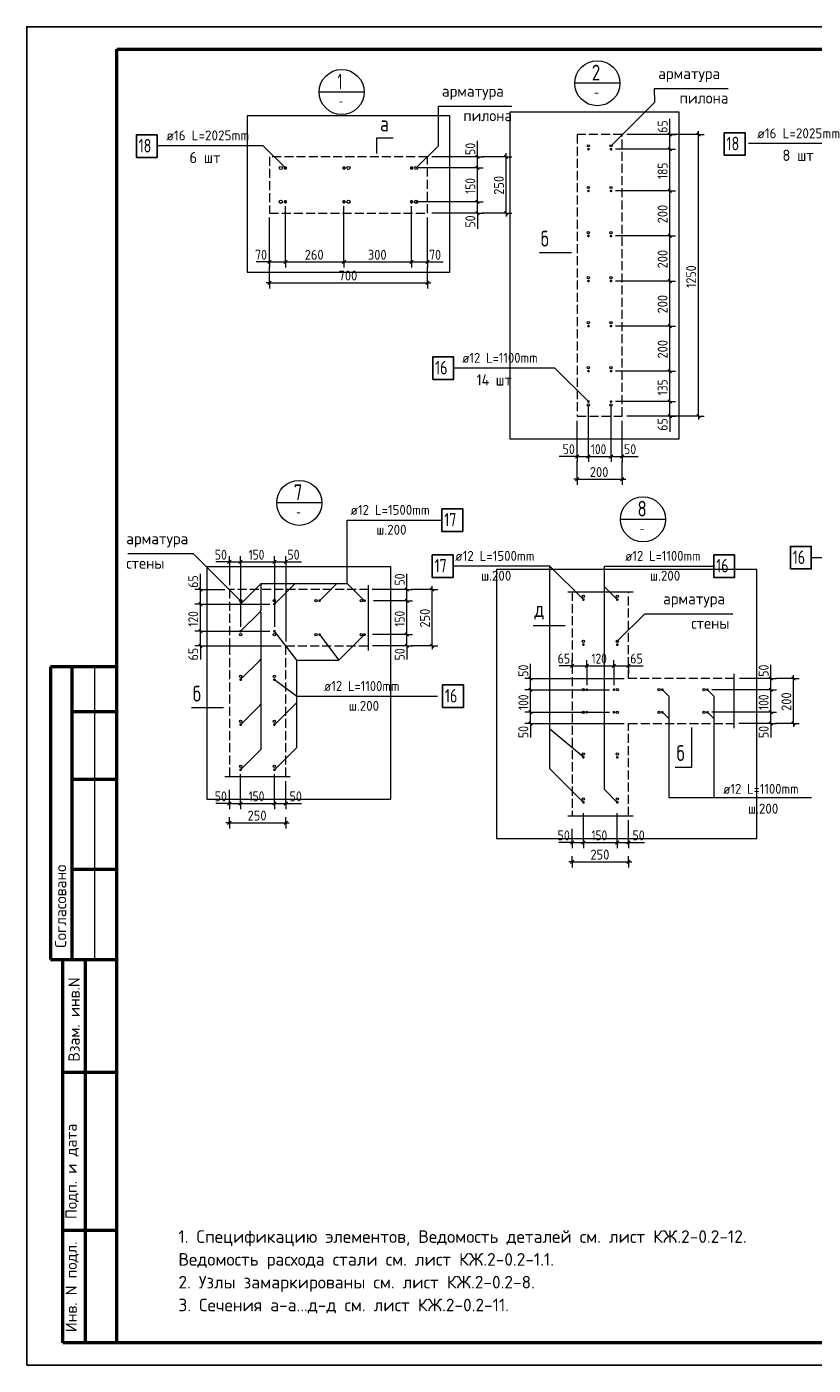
# Model space of a CAD drawing. Header units: millimetres. Extents: x 0 to 50400, y 0 to 35640.
# Tile 1 of 5: x 0 to 20931, y 0 to 35640. Entities that reach past the tile are written whole.
import ezdxf

# ---------------------------------------------------------------- set-up
doc = ezdxf.new("R2010")
doc.units = ezdxf.units.MM
doc.linetypes.add('______2', pattern=[324, 240, -84])
for name, color, linetype, lineweight in [('Standard', 7, 'Continuous', 25), ('Выпуски арматуры Г-обр.', 52, 'Continuous', 25), ('ЖБ Пилон', 7, 'Continuous', 35), ('ЖБ Стена верхний уровень', 7, 'Continuous', 35), ('Общий01', 7, 'Continuous', 13), ('Размерная выноска', 7, 'Continuous', 13), ('Размерная линия_ общее', 7, 'Continuous', 13), ('Текст_ общее', 7, 'Continuous', 25)]:
    doc.layers.add(name, color=color, linetype=linetype, lineweight=lineweight)
doc.styles.add('ISOCPEUR', font='txt')

msp = doc.modelspace()

# ---------------------------------------------------------------- hatches: boundary and pattern name
at = {"layer": 'Выпуски арматуры Г-обр.', "linetype": 'Continuous', "lineweight": 25, "transparency": 33554687}
for points in [[(14985, 32380), (14983, 32394), (14975, 32405), (14963, 32413), (14949, 32416), (14936, 32413), (14924, 32405), (14916, 32394), (14913, 32380), (14916, 32366), (14924, 32354), (14936, 32347), (14949, 32344), (14963, 32347), (14975, 32354), (14983, 32366)], [(15585, 32380), (15583, 32394), (15575, 32405), (15563, 32413), (15549, 32416), (15536, 32413), (15524, 32405), (15516, 32394), (15513, 32380), (15516, 32366), (15524, 32354), (15536, 32347), (15549, 32344), (15563, 32347), (15575, 32354), (15583, 32366)], [(6930, 31880), (6926, 31898), (6916, 31914), (6900, 31924), (6882, 31928), (6863, 31924), (6848, 31914), (6838, 31898), (6834, 31880), (6838, 31861), (6848, 31846), (6863, 31835), (6882, 31832), (6900, 31835), (6916, 31846), (6926, 31861)], [(8490, 31880), (8486, 31898), (8476, 31914), (8460, 31924), (8442, 31928), (8423, 31924), (8408, 31914), (8398, 31898), (8394, 31880), (8398, 31861), (8408, 31846), (8423, 31835), (8442, 31832), (8460, 31835), (8476, 31846), (8486, 31861)], [(10290, 31880), (10286, 31898), (10276, 31914), (10260, 31924), (10242, 31928), (10223, 31924), (10208, 31914), (10198, 31898), (10194, 31880), (10198, 31861), (10208, 31846), (10223, 31835), (10242, 31832), (10260, 31835), (10276, 31846), (10286, 31861)], [(6930, 30980), (6926, 30998), (6916, 31014), (6900, 31024), (6882, 31028), (6863, 31024), (6848, 31014), (6838, 30998), (6834, 30980), (6838, 30961), (6848, 30946), (6863, 30935), (6882, 30932), (6900, 30935), (6916, 30946), (6926, 30961)], [(8490, 30980), (8486, 30998), (8476, 31014), (8460, 31024), (8442, 31028), (8423, 31024), (8408, 31014), (8398, 30998), (8394, 30980), (8398, 30961), (8408, 30946), (8423, 30935), (8442, 30932), (8460, 30935), (8476, 30946), (8486, 30961)], [(10290, 30980), (10286, 30998), (10276, 31014), (10260, 31024), (10242, 31028), (10223, 31024), (10208, 31014), (10198, 30998), (10194, 30980), (10198, 30961), (10208, 30946), (10223, 30935), (10242, 30932), (10260, 30935), (10276, 30946), (10286, 30961)], [(14985, 31270), (14983, 31284), (14975, 31295), (14963, 31303), (14949, 31306), (14936, 31303), (14924, 31295), (14916, 31284), (14913, 31270), (14916, 31256), (14924, 31245), (14936, 31237), (14949, 31234), (14963, 31237), (14975, 31245), (14983, 31256)], [(15585, 31270), (15583, 31284), (15575, 31295), (15563, 31303), (15549, 31306), (15536, 31303), (15524, 31295), (15516, 31284), (15513, 31270), (15516, 31256), (15524, 31245), (15536, 31237), (15549, 31234), (15563, 31237), (15575, 31245), (15583, 31256)], [(14985, 30070), (14983, 30084), (14975, 30095), (14963, 30103), (14949, 30106), (14936, 30103), (14924, 30095), (14916, 30084), (14913, 30070), (14916, 30056), (14924, 30045), (14936, 30037), (14949, 30034), (14963, 30037), (14975, 30045), (14983, 30056)], [(15585, 30070), (15583, 30084), (15575, 30095), (15563, 30103), (15549, 30106), (15536, 30103), (15524, 30095), (15516, 30084), (15513, 30070), (15516, 30056), (15524, 30045), (15536, 30037), (15549, 30034), (15563, 30037), (15575, 30045), (15583, 30056)], [(14985, 28870), (14983, 28884), (14975, 28895), (14963, 28903), (14949, 28906), (14936, 28903), (14924, 28895), (14916, 28884), (14913, 28870), (14916, 28856), (14924, 28845), (14936, 28837), (14949, 28834), (14963, 28837), (14975, 28845), (14983, 28856)], [(15585, 28870), (15583, 28884), (15575, 28895), (15563, 28903), (15549, 28906), (15536, 28903), (15524, 28895), (15516, 28884), (15513, 28870), (15516, 28856), (15524, 28845), (15536, 28837), (15549, 28834), (15563, 28837), (15575, 28845), (15583, 28856)], [(14985, 27670), (14983, 27684), (14975, 27695), (14963, 27703), (14949, 27706), (14936, 27703), (14924, 27695), (14916, 27684), (14913, 27670), (14916, 27656), (14924, 27645), (14936, 27637), (14949, 27634), (14963, 27637), (14975, 27645), (14983, 27656)], [(15585, 27670), (15583, 27684), (15575, 27695), (15563, 27703), (15549, 27706), (15536, 27703), (15524, 27695), (15516, 27684), (15513, 27670), (15516, 27656), (15524, 27645), (15536, 27637), (15549, 27634), (15563, 27637), (15575, 27645), (15583, 27656)], [(14985, 26470), (14983, 26484), (14975, 26495), (14963, 26503), (14949, 26506), (14936, 26503), (14924, 26495), (14916, 26484), (14913, 26470), (14916, 26456), (14924, 26445), (14936, 26437), (14949, 26434), (14963, 26437), (14975, 26445), (14983, 26456)], [(15585, 26470), (15583, 26484), (15575, 26495), (15563, 26503), (15549, 26506), (15536, 26503), (15524, 26495), (15516, 26484), (15513, 26470), (15516, 26456), (15524, 26445), (15536, 26437), (15549, 26434), (15563, 26437), (15575, 26445), (15583, 26456)], [(14985, 25660), (14983, 25674), (14975, 25685), (14963, 25693), (14949, 25696), (14936, 25693), (14924, 25685), (14916, 25674), (14913, 25660), (14916, 25646), (14924, 25634), (14936, 25627), (14949, 25624), (14963, 25627), (14975, 25634), (14983, 25646)], [(15585, 25660), (15583, 25674), (15575, 25685), (15563, 25693), (15549, 25696), (15536, 25693), (15524, 25685), (15516, 25674), (15513, 25660), (15516, 25646), (15524, 25634), (15536, 25627), (15549, 25624), (15563, 25627), (15575, 25634), (15583, 25646)], [(7827, 20355), (7824, 20369), (7816, 20381), (7804, 20389), (7791, 20391), (7777, 20389), (7765, 20381), (7757, 20369), (7755, 20355), (7757, 20342), (7765, 20330), (7777, 20322), (7791, 20319), (7804, 20322), (7816, 20330), (7824, 20342)], [(9027, 20355), (9024, 20369), (9016, 20381), (9004, 20389), (8991, 20391), (8977, 20389), (8965, 20381), (8957, 20369), (8955, 20355), (8957, 20342), (8965, 20330), (8977, 20322), (8991, 20319), (9004, 20322), (9016, 20330), (9024, 20342)], [(14852, 20387), (14849, 20401), (14841, 20412), (14830, 20420), (14816, 20423), (14802, 20420), (14790, 20412), (14783, 20401), (14780, 20387), (14783, 20373), (14790, 20362), (14802, 20354), (14816, 20351), (14830, 20354), (14841, 20362), (14849, 20373)], [(15752, 20387), (15749, 20401), (15741, 20412), (15730, 20420), (15716, 20423), (15702, 20420), (15690, 20412), (15683, 20401), (15680, 20387), (15683, 20373), (15690, 20362), (15702, 20354), (15716, 20351), (15730, 20354), (15741, 20362), (15749, 20373)], [(5727, 20265), (5724, 20279), (5716, 20291), (5704, 20299), (5691, 20301), (5677, 20299), (5665, 20291), (5657, 20279), (5655, 20265), (5657, 20252), (5665, 20240), (5677, 20232), (5691, 20229), (5704, 20232), (5716, 20240), (5724, 20252)], [(6627, 20265), (6624, 20279), (6616, 20291), (6604, 20299), (6591, 20301), (6577, 20299), (6565, 20291), (6557, 20279), (6555, 20265), (6557, 20252), (6565, 20240), (6577, 20232), (6591, 20229), (6604, 20232), (6616, 20240), (6624, 20252)], [(5727, 19545), (5724, 19559), (5716, 19571), (5704, 19579), (5691, 19581), (5677, 19579), (5665, 19571), (5657, 19559), (5655, 19545), (5657, 19532), (5665, 19520), (5677, 19512), (5691, 19509), (5704, 19512), (5716, 19520), (5724, 19532)], [(6627, 19545), (6624, 19559), (6616, 19571), (6604, 19579), (6591, 19581), (6577, 19579), (6565, 19571), (6557, 19559), (6555, 19545), (6557, 19532), (6565, 19520), (6577, 19512), (6591, 19509), (6604, 19512), (6616, 19520), (6624, 19532)], [(7827, 19455), (7824, 19469), (7816, 19481), (7804, 19489), (7791, 19491), (7777, 19489), (7765, 19481), (7757, 19469), (7755, 19455), (7757, 19442), (7765, 19430), (7777, 19422), (7791, 19419), (7804, 19422), (7816, 19430), (7824, 19442)], [(9027, 19455), (9024, 19469), (9016, 19481), (9004, 19489), (8991, 19491), (8977, 19489), (8965, 19481), (8957, 19469), (8955, 19455), (8957, 19442), (8965, 19430), (8977, 19422), (8991, 19419), (9004, 19422), (9016, 19430), (9024, 19442)], [(14852, 19187), (14849, 19201), (14841, 19212), (14830, 19220), (14816, 19223), (14802, 19220), (14790, 19212), (14783, 19201), (14780, 19187), (14783, 19173), (14790, 19162), (14802, 19154), (14816, 19151), (14830, 19154), (14841, 19162), (14849, 19173)], [(15752, 19187), (15749, 19201), (15741, 19212), (15730, 19220), (15716, 19223), (15702, 19220), (15690, 19212), (15683, 19201), (15680, 19187), (15683, 19173), (15690, 19162), (15702, 19154), (15716, 19151), (15730, 19154), (15741, 19162), (15749, 19173)], [(5727, 18255), (5724, 18269), (5716, 18281), (5704, 18289), (5691, 18291), (5677, 18289), (5665, 18281), (5657, 18269), (5655, 18255), (5657, 18242), (5665, 18230), (5677, 18222), (5691, 18219), (5704, 18222), (5716, 18230), (5724, 18242)], [(6627, 18255), (6624, 18269), (6616, 18281), (6604, 18289), (6591, 18291), (6577, 18289), (6565, 18281), (6557, 18269), (6555, 18255), (6557, 18242), (6565, 18230), (6577, 18222), (6591, 18219), (6604, 18222), (6616, 18230), (6624, 18242)], [(14942, 17987), (14939, 18001), (14931, 18012), (14920, 18020), (14906, 18023), (14892, 18020), (14880, 18012), (14873, 18001), (14870, 17987), (14873, 17973), (14880, 17962), (14892, 17954), (14906, 17951), (14920, 17954), (14931, 17962), (14939, 17973)], [(15662, 17987), (15659, 18001), (15651, 18012), (15640, 18020), (15626, 18023), (15612, 18020), (15600, 18012), (15593, 18001), (15590, 17987), (15593, 17973), (15600, 17962), (15612, 17954), (15626, 17951), (15640, 17954), (15651, 17962), (15659, 17973)], [(16952, 17987), (16949, 18001), (16941, 18012), (16930, 18020), (16916, 18023), (16902, 18020), (16890, 18012), (16883, 18001), (16880, 17987), (16883, 17973), (16890, 17962), (16902, 17954), (16916, 17951), (16930, 17954), (16941, 17962), (16949, 17973)], [(18152, 17987), (18149, 18001), (18141, 18012), (18130, 18020), (18116, 18023), (18102, 18020), (18090, 18012), (18083, 18001), (18080, 17987), (18083, 17973), (18090, 17962), (18102, 17954), (18116, 17951), (18130, 17954), (18141, 17962), (18149, 17973)], [(14942, 17387), (14939, 17401), (14931, 17412), (14920, 17420), (14906, 17423), (14892, 17420), (14880, 17412), (14873, 17401), (14870, 17387), (14873, 17373), (14880, 17362), (14892, 17354), (14906, 17351), (14920, 17354), (14931, 17362), (14939, 17373)], [(15662, 17387), (15659, 17401), (15651, 17412), (15640, 17420), (15626, 17423), (15612, 17420), (15600, 17412), (15593, 17401), (15590, 17387), (15593, 17373), (15600, 17362), (15612, 17354), (15626, 17351), (15640, 17354), (15651, 17362), (15659, 17373)], [(16952, 17387), (16949, 17401), (16941, 17412), (16930, 17420), (16916, 17423), (16902, 17420), (16890, 17412), (16883, 17401), (16880, 17387), (16883, 17373), (16890, 17362), (16902, 17354), (16916, 17351), (16930, 17354), (16941, 17362), (16949, 17373)], [(18152, 17387), (18149, 17401), (18141, 17412), (18130, 17420), (18116, 17423), (18102, 17420), (18090, 17412), (18083, 17401), (18080, 17387), (18083, 17373), (18090, 17362), (18102, 17354), (18116, 17351), (18130, 17354), (18141, 17362), (18149, 17373)], [(5727, 17055), (5724, 17069), (5716, 17081), (5704, 17089), (5691, 17091), (5677, 17089), (5665, 17081), (5657, 17069), (5655, 17055), (5657, 17042), (5665, 17030), (5677, 17022), (5691, 17019), (5704, 17022), (5716, 17030), (5724, 17042)], [(6627, 17055), (6624, 17069), (6616, 17081), (6604, 17089), (6591, 17091), (6577, 17089), (6565, 17081), (6557, 17069), (6555, 17055), (6557, 17042), (6565, 17030), (6577, 17022), (6591, 17019), (6604, 17022), (6616, 17030), (6624, 17042)], [(14852, 16187), (14849, 16201), (14841, 16212), (14830, 16220), (14816, 16223), (14802, 16220), (14790, 16212), (14783, 16201), (14780, 16187), (14783, 16173), (14790, 16162), (14802, 16154), (14816, 16151), (14830, 16154), (14841, 16162), (14849, 16173)], [(15752, 16187), (15749, 16201), (15741, 16212), (15730, 16220), (15716, 16223), (15702, 16220), (15690, 16212), (15683, 16201), (15680, 16187), (15683, 16173), (15690, 16162), (15702, 16154), (15716, 16151), (15730, 16154), (15741, 16162), (15749, 16173)], [(5727, 15855), (5724, 15869), (5716, 15881), (5704, 15889), (5691, 15891), (5677, 15889), (5665, 15881), (5657, 15869), (5655, 15855), (5657, 15842), (5665, 15830), (5677, 15822), (5691, 15819), (5704, 15822), (5716, 15830), (5724, 15842)], [(6627, 15855), (6624, 15869), (6616, 15881), (6604, 15889), (6591, 15891), (6577, 15889), (6565, 15881), (6557, 15869), (6555, 15855), (6557, 15842), (6565, 15830), (6577, 15822), (6591, 15819), (6604, 15822), (6616, 15830), (6624, 15842)], [(14852, 14987), (14849, 15001), (14841, 15012), (14830, 15020), (14816, 15023), (14802, 15020), (14790, 15012), (14783, 15001), (14780, 14987), (14783, 14973), (14790, 14962), (14802, 14954), (14816, 14951), (14830, 14954), (14841, 14962), (14849, 14973)], [(15752, 14987), (15749, 15001), (15741, 15012), (15730, 15020), (15716, 15023), (15702, 15020), (15690, 15012), (15683, 15001), (15680, 14987), (15683, 14973), (15690, 14962), (15702, 14954), (15716, 14951), (15730, 14954), (15741, 14962), (15749, 14973)]]:
    msp.add_hatch(color=7, dxfattribs=at).paths.add_polyline_path(points)

# ---------------------------------------------------------------- linework, layer by layer
at = {"layer": 'Standard', "color": 7, "linetype": 'Continuous', "lineweight": 25, "transparency": 33554687}
msp.add_line((2400, 35040), (2400, 1270), dxfattribs=at)
at = {"layer": 'Standard', "color": 7, "linetype": 'Continuous', "lineweight": 13, "transparency": 33554687}
for p, q in [((9315, 32682), (9753, 32682)), ((9315, 32269), (9315, 32682)), ((14080, 29617), (13642, 29617)), ((14493, 29617), (14080, 29617)), ((6591, 20265), (7142, 20817)), ((7791, 20355), (8252, 20817)), ((15716, 20387), (15377, 20726)), ((13912, 19685), (13474, 19685)), ((14325, 19685), (13912, 19685)), ((7791, 19455), (8309, 18774)), ((1800, 18600), (1800, 10800)), ((6591, 18255), (7185, 17814)), ((16916, 17987), (17086, 17817)), ((18116, 17987), (18286, 17817)), ((4821, 17501), (4383, 17501)), ((5234, 17501), (4821, 17501)), ((6591, 17055), (7185, 17649)), ((7185, 17814), (10933, 17814)), ((17086, 17817), (17086, 15119)), ((18286, 17817), (18286, 15119)), ((16916, 17387), (17086, 17217)), ((18116, 17387), (18286, 17217)), ((14816, 16187), (13925, 16939)), ((17695, 16979), (17695, 15918)), ((17695, 15918), (17257, 15918)), ((17086, 15119), (20883, 15119))]:
    msp.add_line(p, q, dxfattribs=at)
at = {"layer": 'Standard', "color": 7, "linetype": 'Continuous', "lineweight": 50, "transparency": 33554687}
for p, q in [((7, 18600), (0, 18600)), ((2400, 18600), (632, 18600)), ((632, 18600), (632, 10800)), ((632, 18600), (632, 10800)), ((1200, 18600), (1200, 10800)), ((2400, 17400), (1200, 17400)), ((2400, 15600), (1200, 15600)), ((2400, 13200), (1200, 13200)), ((0, 10800), (7, 10800)), ((632, 10800), (2400, 10800)), ((960, 600), (960, 10800)), ((960, 600), (960, 10800)), ((1560, 600), (1560, 10800)), ((960, 7800), (2400, 7800)), ((960, 3600), (2400, 3600)), ((2400, 600), (960, 600))]:
    msp.add_line(p, q, dxfattribs=at)
at = {"layer": 'Standard', "color": 7, "linetype": 'Continuous', "lineweight": 25, "transparency": 33554687}
msp.add_lwpolyline([(0, 0), (50400, 0), (50400, 35640), (0, 35640), (0, 0)], close=True, dxfattribs=at)
at = {"layer": 'Standard', "color": 7, "linetype": 'Continuous', "lineweight": 50, "transparency": 33554687}
msp.add_lwpolyline([(2400, 35040), (49800, 35040), (49800, 600), (2400, 600), (2400, 35040)], close=True, dxfattribs=at)
at = {"layer": 'Standard', "color": 7, "linetype": 'Continuous', "lineweight": 13, "transparency": 33554687}
for points in [[(15549, 32470), (16711, 33632), (16710, 33994), (18663, 33994)], [(10362, 31880), (10956, 32474), (10954, 33525), (12906, 33525)], [(22710, 31852), (22031, 32530), (19211, 32530)], [(14949, 25660), (14058, 26551), (11358, 26551)], [(8529, 20817), (8529, 22503), (11032, 22503)], [(5691, 20355), (4438, 21608), (2685, 21608)], [(25121, 20017), (24581, 20017), (23097, 21502), (20877, 21502)], [(14816, 20387), (13925, 21278), (11363, 21278)], [(14816, 14987), (13925, 15878), (13925, 21278)], [(15716, 14987), (15377, 15326), (15377, 21278), (18287, 21278)], [(5691, 20265), (6242, 20817), (8529, 20817), (8991, 20355)], [(5691, 19545), (6200, 20054), (6242, 20097), (6242, 20817)], [(5691, 15855), (6200, 16365), (6242, 16407), (6242, 20054)], [(15716, 19277), (16448, 20009), (18793, 20009)], [(5691, 18255), (6200, 18765), (6242, 18807), (6242, 19527)], [(7185, 17814), (7185, 18774), (6591, 19545)], [(7185, 18774), (8309, 18774), (8991, 19455)], [(5691, 17055), (6200, 17565), (6242, 17607), (6242, 18327)], [(6591, 15855), (7185, 16449), (7185, 17814)]]:
    msp.add_lwpolyline(points, dxfattribs=at)
at = {"layer": 'Standard', "color": 254, "linetype": 'Continuous', "lineweight": 13, "true_color": 0xc4c4ff, "transparency": 33554687}
for points in [[(5862, 29103), (11262, 29103), (11262, 33269), (5862, 33269), (5862, 29103)], [(12855, 24670), (17359, 24670), (17359, 33370), (12855, 33370), (12855, 24670)], [(4791, 15073), (9693, 15073), (9693, 21255), (4791, 21255), (4791, 15073)], [(12500, 14028), (19430, 14028), (19430, 21190), (12500, 21190), (12500, 14028)]]:
    msp.add_lwpolyline(points, dxfattribs=at)
at = {"layer": 'Выпуски арматуры Г-обр.', "color": 7, "linetype": 'Continuous', "lineweight": 25, "transparency": 33554687}
for points in [[(18563, 32219), (19115, 32219), (19115, 32819), (18563, 32819), (18563, 32219)], [(2916, 32162), (3468, 32162), (3468, 32762), (2916, 32762), (2916, 32162)], [(10806, 26251), (11358, 26251), (11358, 26851), (10806, 26851), (10806, 26251)], [(11050, 22203), (11602, 22203), (11602, 22803), (11050, 22803), (11050, 22203)], [(20325, 21202), (20877, 21202), (20877, 21802), (20325, 21802), (20325, 21202)], [(10793, 20978), (11345, 20978), (11345, 21578), (10793, 21578), (10793, 20978)], [(18287, 20978), (18839, 20978), (18839, 21578), (18287, 21578), (18287, 20978)], [(11068, 17514), (11620, 17514), (11620, 18114), (11068, 18114), (11068, 17514)]]:
    msp.add_lwpolyline(points, dxfattribs=at)
at = {"layer": 'ЖБ Пилон', "color": 253, "linetype": '______2', "lineweight": 18, "true_color": 0xa0a0a0, "transparency": 33554687}
for p, q in [((6462, 32180), (6462, 30680)), ((10662, 32180), (6462, 32180)), ((10662, 30680), (10662, 32180)), ((6462, 30680), (10662, 30680))]:
    msp.add_line(p, q, dxfattribs=at)
at = {"layer": 'ЖБ Стена верхний уровень', "color": 253, "linetype": '______2', "lineweight": 18, "true_color": 0xa0a0a0, "transparency": 33554687}
for p, q in [((14649, 32770), (14649, 25270)), ((15849, 32770), (14649, 32770)), ((15849, 25270), (15849, 32770)), ((14649, 25270), (15849, 25270)), ((5391, 20655), (5391, 19155)), ((9093, 20655), (5391, 20655)), ((14516, 20590), (14516, 14628)), ((16016, 18287), (16016, 20590)), ((5391, 19155), (5391, 15673)), ((6891, 15673), (6891, 19155)), ((6891, 19155), (9093, 19155)), ((18830, 18287), (16016, 18287)), ((16016, 17087), (18830, 17087)), ((16016, 14628), (16016, 17087))]:
    msp.add_line(p, q, dxfattribs=at)
at = {"layer": 'Размерная выноска', "color": 7, "linetype": 'Continuous', "lineweight": 13, "transparency": 33554687}
for p, q in [((9093, 19035), (9093, 20775)), ((14396, 20590), (16136, 20590)), ((18830, 16967), (18830, 18407)), ((5271, 15673), (7011, 15673)), ((14396, 14628), (16136, 14628))]:
    msp.add_line(p, q, dxfattribs=at)
at = {"layer": 'Размерная линия_ общее', "color": 7, "linetype": 'Continuous', "lineweight": 13, "transparency": 33554687}
for p, q in [((17114, 32770), (17114, 33190)), ((17114, 32770), (17114, 32860)), ((17874, 32770), (17874, 32860)), ((11997, 32180), (11997, 32600)), ((17874, 32770), (15969, 32770)), ((17114, 32770), (16964, 32770)), ((17114, 32770), (17264, 32770)), ((17114, 32380), (17114, 32770)), ((17874, 32770), (17724, 32770)), ((17874, 32770), (18024, 32770)), ((11997, 32180), (11847, 32180)), ((11997, 32180), (11997, 32270)), ((11997, 32180), (12147, 32180)), ((11997, 31880), (11997, 32180)), ((12757, 32180), (12117, 32180)), ((12757, 32180), (12607, 32180)), ((12757, 32180), (12757, 32270)), ((12757, 32180), (12907, 32180)), ((17114, 32380), (16964, 32380)), ((17114, 32380), (17264, 32380)), ((17114, 31270), (17114, 32380)), ((11997, 31880), (11847, 31880)), ((11997, 31880), (12147, 31880)), ((11997, 30980), (11997, 31880)), ((17114, 31270), (16964, 31270)), ((17114, 31270), (17264, 31270)), ((17114, 30070), (17114, 31270)), ((11997, 30980), (11847, 30980)), ((11997, 30680), (11847, 30680)), ((11997, 30980), (12147, 30980)), ((11997, 30680), (11997, 30980)), ((11997, 30680), (11997, 30260)), ((11997, 30680), (12147, 30680)), ((11997, 30680), (11997, 30590)), ((12757, 30680), (12117, 30680)), ((12757, 30680), (12607, 30680)), ((12757, 30680), (12907, 30680)), ((12757, 30680), (12757, 30590)), ((17114, 30070), (16964, 30070)), ((17114, 30070), (17264, 30070)), ((17114, 28870), (17114, 30070)), ((6462, 29377), (6102, 29377)), ((6462, 29377), (6372, 29377)), ((6462, 29377), (6462, 29527)), ((6462, 29377), (6462, 29227)), ((6462, 29377), (6882, 29377)), ((6462, 28823), (6462, 29257)), ((6882, 29377), (6882, 29527)), ((6882, 29377), (6882, 29227)), ((6882, 29377), (8442, 29377)), ((8442, 29377), (8442, 29527)), ((8442, 29377), (8442, 29227)), ((8442, 29377), (10242, 29377)), ((10242, 29377), (10242, 29527)), ((10242, 29377), (10242, 29227)), ((10242, 29377), (10662, 29377)), ((10662, 29377), (10662, 29527)), ((10662, 29377), (11082, 29377)), ((10662, 29377), (10662, 29227)), ((10662, 29377), (10752, 29377)), ((6462, 28823), (6462, 28973)), ((10662, 28823), (10662, 28973)), ((17114, 28870), (16964, 28870)), ((17114, 28870), (17264, 28870)), ((17114, 27670), (17114, 28870)), ((6462, 28823), (6372, 28823)), ((6462, 28823), (6462, 28673)), ((6462, 28823), (10662, 28823)), ((10662, 28823), (10662, 28673)), ((10662, 28823), (10752, 28823)), ((17114, 27670), (16964, 27670)), ((17114, 27670), (17264, 27670)), ((17114, 26470), (17114, 27670)), ((17114, 26470), (16964, 26470)), ((17114, 26470), (17264, 26470)), ((17114, 25660), (17114, 26470)), ((17114, 25660), (16964, 25660)), ((17114, 25660), (17264, 25660)), ((17114, 25270), (17114, 25660)), ((17874, 25270), (15969, 25270)), ((17114, 25270), (16964, 25270)), ((17114, 25270), (17114, 24850)), ((17114, 25270), (17264, 25270)), ((17114, 25270), (17114, 25180)), ((17874, 25270), (17724, 25270)), ((17874, 25270), (18024, 25270)), ((17874, 25270), (17874, 25180)), ((14649, 24201), (14649, 24351)), ((14949, 24201), (14949, 24351)), ((15549, 24201), (15549, 24351)), ((15849, 24201), (15849, 24351)), ((14649, 24201), (14169, 24201)), ((14649, 24201), (14559, 24201)), ((14649, 24201), (14649, 24051)), ((14649, 24201), (14949, 24201)), ((14649, 23591), (14649, 24081)), ((14949, 24201), (14949, 24051)), ((14949, 24201), (15549, 24201)), ((15549, 24201), (15549, 24051)), ((15549, 24201), (15849, 24201)), ((15849, 24201), (16269, 24201)), ((15849, 24201), (15849, 24051)), ((15849, 24201), (15939, 24201)), ((14649, 23591), (14559, 23591)), ((14649, 23591), (14649, 23741)), ((14649, 23591), (14649, 23441)), ((14649, 23591), (15849, 23591)), ((15849, 23591), (15849, 23741)), ((15849, 23591), (15849, 23441)), ((15849, 23591), (15939, 23591)), ((5391, 21390), (5031, 21390)), ((5391, 21390), (5301, 21390)), ((5391, 21390), (5391, 21540)), ((5391, 21390), (5391, 21240)), ((5391, 21390), (5391, 20775)), ((5391, 21390), (5691, 21390)), ((5691, 21390), (5691, 21540)), ((5691, 21390), (5691, 21240)), ((5691, 21390), (5691, 19665)), ((5691, 21390), (6591, 21390)), ((6591, 21390), (6591, 21540)), ((6591, 21390), (6591, 21240)), ((6591, 21390), (6591, 19665)), ((6591, 21390), (6891, 21390)), ((6891, 21390), (6891, 21540)), ((6891, 21390), (7311, 21390)), ((6891, 21390), (6891, 21240)), ((6891, 21390), (6891, 19275)), ((6891, 21390), (6981, 21390)), ((4621, 20655), (4621, 21075)), ((10118, 20655), (10118, 21075)), ((4621, 20655), (4621, 20745)), ((10118, 20655), (10118, 20745)), ((10118, 20355), (10118, 20715)), ((10788, 20655), (10788, 20745)), ((4621, 20655), (4471, 20655)), ((4621, 20655), (4771, 20655)), ((4621, 20655), (5271, 20655)), ((4621, 20265), (4621, 20655)), ((10118, 20655), (9968, 20655)), ((10118, 20355), (9968, 20355)), ((10118, 20655), (10268, 20655)), ((10118, 20355), (10118, 20655)), ((10118, 20355), (10268, 20355)), ((10118, 19455), (10118, 20355)), ((10788, 20655), (10238, 20655)), ((10788, 20655), (10638, 20655)), ((10788, 20655), (10938, 20655)), ((4621, 20265), (4471, 20265)), ((4621, 20265), (4771, 20265)), ((4621, 20265), (6471, 20265)), ((4621, 19545), (4621, 20265)), ((4621, 19545), (4471, 19545)), ((4621, 19545), (4771, 19545)), ((4621, 19545), (6471, 19545)), ((4621, 19155), (4621, 19545)), ((10118, 19455), (9968, 19455)), ((10118, 19455), (10268, 19455)), ((10118, 19155), (10118, 19455)), ((4621, 19155), (4471, 19155)), ((4621, 19155), (4621, 18795)), ((4621, 19155), (4771, 19155)), ((4621, 19155), (4621, 19065)), ((10118, 19155), (9968, 19155)), ((10118, 19155), (10118, 18795)), ((10118, 19155), (10268, 19155)), ((10118, 19155), (10118, 19065)), ((10788, 19155), (10238, 19155)), ((10788, 19155), (10638, 19155)), ((10788, 19155), (10938, 19155)), ((10788, 19155), (10788, 19065)), ((13408, 18287), (13408, 18677)), ((14516, 18625), (14168, 18625)), ((14516, 18625), (14426, 18625)), ((14516, 18625), (14516, 18775)), ((14516, 18625), (14516, 18475)), ((14516, 18625), (14516, 18424)), ((14516, 18625), (14906, 18625)), ((14906, 18625), (14906, 18775)), ((14906, 18625), (14906, 18475)), ((14906, 18625), (14906, 18107)), ((14906, 18625), (15626, 18625)), ((15626, 18625), (15626, 18775)), ((15626, 18625), (15626, 18475)), ((15626, 18625), (15626, 18107)), ((15626, 18625), (16016, 18625)), ((16016, 18625), (16016, 18775)), ((16016, 18625), (16406, 18625)), ((16016, 18625), (16016, 18475)), ((16016, 18625), (16016, 18407)), ((16016, 18625), (16106, 18625)), ((19803, 18287), (19803, 18647)), ((13408, 18287), (13258, 18287)), ((13408, 18287), (13408, 18377)), ((13408, 18287), (13558, 18287)), ((13408, 18287), (15896, 18287)), ((13408, 17987), (13408, 18287)), ((19803, 18287), (19653, 18287)), ((19803, 18287), (19803, 18377)), ((19803, 18287), (19953, 18287)), ((19803, 17987), (19803, 18287)), ((20408, 18287), (19923, 18287)), ((20408, 18287), (20258, 18287)), ((20408, 18287), (20408, 18377)), ((20408, 18287), (20558, 18287)), ((13408, 17987), (13258, 17987)), ((13408, 17987), (13558, 17987)), ((13408, 17987), (15506, 17987)), ((13408, 17387), (13408, 17987)), ((19803, 17987), (19653, 17987)), ((19803, 17987), (19953, 17987)), ((19803, 17387), (19803, 17987)), ((13408, 17387), (13258, 17387)), ((13408, 17387), (13558, 17387)), ((13408, 17087), (13408, 17387)), ((19803, 17387), (19653, 17387)), ((19803, 17387), (19953, 17387)), ((19803, 17087), (19803, 17387)), ((13408, 17087), (13258, 17087)), ((13408, 17087), (13408, 16715)), ((13408, 17087), (13558, 17087)), ((13408, 17087), (13408, 16997)), ((19803, 17087), (19653, 17087)), ((19803, 17087), (19803, 16715)), ((19803, 17087), (19953, 17087)), ((19803, 17087), (19803, 16997)), ((20408, 17087), (19923, 17087)), ((20408, 17087), (20258, 17087)), ((20408, 17087), (20558, 17087)), ((20408, 17087), (20408, 16997)), ((5391, 14956), (5391, 15106)), ((5691, 14956), (5691, 15106)), ((6591, 14956), (6591, 15106)), ((6891, 14956), (6891, 15106)), ((5391, 14956), (5031, 14956)), ((5391, 14956), (5301, 14956)), ((5391, 14956), (5391, 14806)), ((5391, 14956), (5691, 14956)), ((5691, 14956), (5691, 14806)), ((5691, 14956), (6591, 14956)), ((6591, 14956), (6591, 14806)), ((6591, 14956), (6891, 14956)), ((6891, 14956), (7311, 14956)), ((6891, 14956), (6891, 14806)), ((6891, 14956), (6981, 14956)), ((5391, 14444), (5301, 14444)), ((5391, 14444), (5391, 14594)), ((5391, 14444), (5391, 14476)), ((5391, 14444), (5391, 14294)), ((5391, 14444), (6891, 14444)), ((6891, 14444), (6891, 14594)), ((6891, 14444), (6891, 14476)), ((6891, 14444), (6891, 14294)), ((6891, 14444), (6981, 14444)), ((14516, 13917), (14156, 13917)), ((14516, 13917), (14426, 13917)), ((14516, 13917), (14516, 14067)), ((14516, 13917), (14516, 13767)), ((14516, 13917), (14816, 13917)), ((14816, 13917), (14816, 14067)), ((14816, 13917), (14816, 13767)), ((14816, 13917), (15716, 13917)), ((15716, 13917), (15716, 14067)), ((15716, 13917), (15716, 13767)), ((15716, 13917), (16016, 13917)), ((16016, 13917), (16016, 14067)), ((16016, 13917), (16436, 13917)), ((16016, 13917), (16016, 13767)), ((16016, 13917), (16106, 13917)), ((14516, 13405), (14516, 13555)), ((16016, 13405), (16016, 13555)), ((14516, 13405), (14426, 13405)), ((14516, 13405), (14516, 13437)), ((14516, 13405), (14516, 13255)), ((14516, 13405), (16016, 13405)), ((16016, 13405), (16016, 13437)), ((16016, 13405), (16016, 13255)), ((16016, 13405), (16106, 13405))]:
    msp.add_line(p, q, dxfattribs=at)
at = {"layer": 'Размерная линия_ общее', "color": 7, "linetype": 'Continuous', "lineweight": 25, "transparency": 33554687}
for p, q in [((17159, 32725), (17069, 32815)), ((17919, 32725), (17829, 32815)), ((12042, 32135), (11952, 32225)), ((12802, 32135), (12712, 32225)), ((17159, 32335), (17069, 32425)), ((12042, 31835), (11952, 31925)), ((12042, 30935), (11952, 31025)), ((17159, 31225), (17069, 31315)), ((12042, 30635), (11952, 30725)), ((12802, 30635), (12712, 30725)), ((17159, 30025), (17069, 30115)), ((6417, 29332), (6507, 29422)), ((6837, 29332), (6927, 29422)), ((8397, 29332), (8487, 29422)), ((10197, 29332), (10287, 29422)), ((10617, 29332), (10707, 29422)), ((17159, 28825), (17069, 28915)), ((6417, 28778), (6507, 28868)), ((10617, 28778), (10707, 28868)), ((17159, 27625), (17069, 27715)), ((17159, 26425), (17069, 26515)), ((17159, 25615), (17069, 25705)), ((17159, 25225), (17069, 25315)), ((17919, 25225), (17829, 25315)), ((14604, 24156), (14694, 24246)), ((14904, 24156), (14994, 24246)), ((15504, 24156), (15594, 24246)), ((15804, 24156), (15894, 24246)), ((14604, 23546), (14694, 23636)), ((15804, 23546), (15894, 23636)), ((5346, 21345), (5436, 21435)), ((5646, 21345), (5736, 21435)), ((6546, 21345), (6636, 21435)), ((6846, 21345), (6936, 21435)), ((4666, 20610), (4576, 20700)), ((10163, 20610), (10073, 20700)), ((10833, 20610), (10743, 20700)), ((10163, 20310), (10073, 20400)), ((4666, 20220), (4576, 20310)), ((4666, 19500), (4576, 19590)), ((10163, 19410), (10073, 19500)), ((4666, 19110), (4576, 19200)), ((10163, 19110), (10073, 19200)), ((10833, 19110), (10743, 19200)), ((14471, 18580), (14561, 18670)), ((14861, 18580), (14951, 18670)), ((15581, 18580), (15671, 18670)), ((15971, 18580), (16061, 18670)), ((13453, 18242), (13363, 18332)), ((19848, 18242), (19758, 18332)), ((20453, 18242), (20363, 18332)), ((13453, 17942), (13363, 18032)), ((19848, 17942), (19758, 18032)), ((13453, 17342), (13363, 17432)), ((13453, 17042), (13363, 17132)), ((19848, 17342), (19758, 17432)), ((19848, 17042), (19758, 17132)), ((20453, 17042), (20363, 17132)), ((5346, 14911), (5436, 15001)), ((5646, 14911), (5736, 15001)), ((6546, 14911), (6636, 15001)), ((6846, 14911), (6936, 15001)), ((5346, 14399), (5436, 14489)), ((6846, 14399), (6936, 14489)), ((14471, 13872), (14561, 13962)), ((14771, 13872), (14861, 13962)), ((15671, 13872), (15761, 13962)), ((15971, 13872), (16061, 13962)), ((14471, 13360), (14561, 13450)), ((15971, 13360), (16061, 13450))]:
    msp.add_line(p, q, dxfattribs=at)
at = {"layer": 'Размерная линия_ общее', "color": 7, "linetype": 'Continuous', "lineweight": 13, "transparency": 33554687}
for points in [[(17114, 32770), (17093, 32770), (17093, 32770), (15969, 32770)], [(17874, 25270), (17874, 28568), (17874, 28568), (17874, 32770)], [(11997, 32180), (11977, 32180), (11977, 32180), (10782, 32180)], [(12757, 30680), (12757, 31040), (12757, 31040), (12757, 32180)], [(17114, 32380), (17093, 32380), (17093, 32380), (15669, 32380)], [(11997, 31880), (11977, 31880), (11977, 31880), (10362, 31880)], [(17114, 31270), (17093, 31270), (17093, 31270), (17093, 31270), (17093, 31270), (15669, 31270)], [(6882, 29377), (6882, 29398), (6882, 29398), (6882, 29398), (6882, 29398), (6882, 29398), (6882, 29398), (6882, 29517), (6882, 29517), (6882, 30860)], [(8442, 29377), (8442, 29398), (8442, 29398), (8442, 29398), (8442, 29398), (8442, 29736), (8442, 29736), (8442, 30860)], [(10242, 29377), (10242, 29398), (10242, 29398), (10242, 29990), (10242, 29990), (10242, 30860)], [(11997, 30980), (11977, 30980), (11977, 30980), (11977, 30980), (11977, 30980), (10362, 30980)], [(11997, 30680), (11977, 30680), (11977, 30680), (11977, 30680), (11977, 30680), (10782, 30680)], [(6462, 29377), (6462, 29398), (6462, 29398), (6462, 29398), (6462, 29398), (6462, 29398), (6462, 29398), (6462, 29458), (6462, 29458), (6462, 30560)], [(10662, 29377), (10662, 29398), (10662, 29398), (10662, 30049), (10662, 30049), (10662, 30560)], [(17114, 30070), (17093, 30070), (17093, 30070), (17093, 30070), (17093, 30070), (17093, 30070), (17093, 30070), (15669, 30070)], [(10662, 28823), (10662, 29231), (10662, 29231), (10662, 29257)], [(17114, 28870), (17093, 28870), (17093, 28870), (17093, 28870), (17093, 28870), (17093, 28870), (17093, 28870), (17093, 28870), (17093, 28870), (15669, 28870)], [(17114, 27670), (17093, 27670), (17093, 27670), (17093, 27670), (17093, 27670), (17093, 27670), (17093, 27670), (17093, 27670), (17093, 27670), (17093, 27670), (17093, 27670), (15669, 27670)], [(17114, 26470), (17093, 26470), (17093, 26470), (17093, 26470), (17093, 26470), (17093, 26470), (17093, 26470), (17093, 26470), (17093, 26470), (17093, 26470), (17093, 26470), (17093, 26470), (17093, 26470), (15669, 26470)], [(14949, 24201), (14949, 24222), (14949, 24222), (14949, 24222), (14949, 24222), (14949, 24452), (14949, 24452), (14949, 25540)], [(15549, 24201), (15549, 24222), (15549, 24222), (15549, 24641), (15549, 24641), (15549, 25540)], [(17114, 25660), (17093, 25660), (17093, 25660), (17093, 25660), (17093, 25660), (17093, 25660), (17093, 25660), (17093, 25660), (17093, 25660), (17093, 25660), (17093, 25660), (17093, 25660), (17093, 25660), (17093, 25660), (17093, 25660), (15669, 25660)], [(14649, 24201), (14649, 24222), (14649, 24222), (14649, 24222), (14649, 24222), (14649, 24357), (14649, 24357), (14649, 25150)], [(15849, 24201), (15849, 24222), (15849, 24222), (15849, 24736), (15849, 24736), (15849, 25150)], [(17114, 25270), (17093, 25270), (17093, 25270), (17093, 25270), (17093, 25270), (17093, 25270), (17093, 25270), (17093, 25270), (17093, 25270), (17093, 25270), (17093, 25270), (17093, 25270), (17093, 25270), (17093, 25270), (17093, 25270), (16089, 25270)], [(15849, 23591), (15849, 23918), (15849, 23918), (15849, 24081)], [(10118, 20655), (10098, 20655), (10098, 20655), (9188, 20655)], [(10118, 20355), (10098, 20355), (10098, 20355), (9225, 20355)], [(10788, 19155), (10788, 19528), (10788, 19528), (10788, 20655)], [(10118, 19455), (10098, 19455), (10098, 19455), (10098, 19455), (10098, 19455), (9205, 19455)], [(4621, 19155), (5759, 19155), (5759, 19155), (6771, 19155)], [(10118, 19155), (10098, 19155), (10098, 19155), (10098, 19155), (10098, 19155), (9201, 19155)], [(19803, 18287), (19782, 18287), (19782, 18287), (18968, 18287)], [(20408, 17087), (20408, 17320), (20408, 17320), (20408, 18287)], [(19803, 17987), (19782, 17987), (19782, 17987), (18236, 17987)], [(13408, 17387), (14807, 17387), (14807, 17387), (15506, 17387)], [(19803, 17387), (19782, 17387), (19782, 17387), (19782, 17387), (19782, 17387), (18236, 17387)], [(13408, 17087), (14222, 17087), (14222, 17087), (15896, 17087)], [(19803, 17087), (19782, 17087), (19782, 17087), (19782, 17087), (19782, 17087), (18950, 17087)], [(5691, 14956), (5691, 14976), (5691, 14976), (5691, 14976), (5691, 14976), (5691, 15307), (5691, 15307), (5691, 15735)], [(6591, 14956), (6591, 14976), (6591, 14976), (6591, 15717), (6591, 15717), (6591, 15735)], [(6891, 14956), (6891, 14976), (6891, 14976), (6891, 15553)], [(5391, 14956), (5391, 14976), (5391, 14976), (5391, 14976), (5391, 14976), (5391, 15171), (5391, 15171), (5391, 15321)], [(14816, 13917), (14816, 13937), (14816, 13937), (14816, 13937), (14816, 13937), (14816, 14372), (14816, 14372), (14816, 14697)], [(15716, 13917), (15716, 13937), (15716, 13937), (15716, 14697)], [(14516, 13917), (14516, 13937), (14516, 13937), (14516, 13937), (14516, 13937), (14516, 14193), (14516, 14193), (14516, 14282)], [(16016, 13917), (16016, 13937), (16016, 13937), (16016, 14515)]]:
    msp.add_lwpolyline(points, dxfattribs=at)
at = {"layer": 'Размерная линия_ общее', "color": 253, "linetype": 'Continuous', "lineweight": 13, "true_color": 0xa0a0a0, "transparency": 33554687}
for centre, radius in [((14949, 32470), 30.6), ((15549, 32470), 30.6), ((6762, 31880), 42), ((8562, 31880), 42), ((10362, 31880), 42), ((14949, 31360), 30.6), ((15549, 31360), 30.6), ((6762, 30980), 42), ((8562, 30980), 42), ((10362, 30980), 42), ((14949, 30160), 30.6), ((15549, 30160), 30.6), ((14949, 28960), 30.6), ((15549, 28960), 30.6), ((14949, 27760), 30.6), ((15549, 27760), 30.6), ((14949, 26560), 30.6), ((15549, 26560), 30.6), ((14949, 25570), 30.6), ((15549, 25570), 30.6), ((5691, 20355), 30.6), ((6591, 20355), 30.6), ((7701, 20355), 30.6), ((8901, 20355), 30.6), ((14816, 20477), 30.6), ((15716, 20477), 30.6), ((5691, 19455), 30.6), ((6591, 19455), 30.6), ((7701, 19455), 30.6), ((8901, 19455), 30.6), ((14816, 19277), 30.6), ((15716, 19277), 30.6), ((5691, 18345), 30.6), ((6591, 18345), 30.6), ((14816, 17987), 30.6), ((15716, 17987), 30.6), ((16826, 17987), 30.6), ((18026, 17987), 30.6), ((5691, 17145), 30.6), ((6591, 17145), 30.6), ((14816, 17387), 30.6), ((15716, 17387), 30.6), ((16826, 17387), 30.6), ((18026, 17387), 30.6), ((14816, 16277), 30.6), ((15716, 16277), 30.6), ((5691, 15945), 30.6), ((6591, 15945), 30.6), ((14816, 15077), 30.6), ((15716, 15077), 30.6)]:
    msp.add_circle(centre, radius, dxfattribs=at)
at = {"layer": 'Текст_ общее', "color": 7, "linetype": 'Continuous', "lineweight": 13, "transparency": 33554687}
for p, q in [((8980, 33902), (7780, 33902)), ((15785, 34136), (14585, 34136)), ((6288, 32474), (3468, 32474)), ((6882, 31880), (6288, 32474)), ((7852, 22962), (6652, 22962)), ((17000, 22524), (15800, 22524))]:
    msp.add_line(p, q, dxfattribs=at)
for centre in [(15185, 34136), (8380, 33902), (7252, 22962), (16400, 22524)]:
    msp.add_circle(centre, 600, dxfattribs=at)

# ---------------------------------------------------------------- texts
at = {"layer": 'Standard', "color": 7, "linetype": 'Continuous', "lineweight": 25, "transparency": 33554687, "char_height": 300, "attachment_point": 7, "style": 'ISOCPEUR'}
for s, insert, width in [('\\W0.97;арматура', (16805, 34165), 2004.22), ('\\W0.97;арматура', (11048, 33695), 2004.24), ('\\W0.95;пилона', (17375, 33595), 1432.28), ('\\W0.95;пилона', (11618, 33125), 1432.29), ('\\W0.97;арматура', (2647, 21778), 2004.22), ('\\W0.95;стены', (2647, 21208), 1251.8), ('\\W0.97;арматура', (16935, 20179), 2004.24), ('\\W0.95;стены', (17685, 19609), 1251.8)]:
    msp.add_mtext(s, dxfattribs=dict(at, insert=insert, width=width))
at = {"layer": 'Standard', "color": 7, "linetype": 'Continuous', "lineweight": 50, "transparency": 33554687, "char_height": 300, "attachment_point": 7, "rotation": 90, "style": 'ISOCPEUR'}
for s, insert, width in [('\\A1;{\\fISOCPEUR|i0|b0;\\H300.000000;\\W1.000000;\\C7;Согласовано}\\P', (1050, 11114), 2486.25), ('\\A1;{\\fISOCPEUR|i0|b0;\\H300.000000;\\W1.000000;\\C7;Взам. инв.N}\\P', (1408, 8083), 2290.92), ('\\A1;{\\fISOCPEUR|i0|b0;\\H300.000000;\\W1.000000;\\C7;Подп. и дата}\\P', (1379, 3891), 2636.47), ('\\A1;{\\fISOCPEUR|i0|b0;\\H300.000000;\\W1.000000;\\C7;Инв. N подл.}\\P', (1379, 881), 2426.15)]:
    msp.add_mtext(s, dxfattribs=dict(at, insert=insert, width=width))
at = {"layer": 'Standard', "color": 7, "linetype": 'Continuous', "lineweight": 13, "transparency": 33554687, "insert": (4036, 3594), "char_height": 336, "width": 15176.28, "attachment_point": 1, "line_spacing_factor": 1.084337}
msp.add_mtext('\\A1;{\\fISOCPEUR|i0|b0;\\H335.999994;\\W1.000000;\\C7;1. Спецификацию элементов, Ведомость деталей см. лист КЖ.2-0.2-12.}\\P{\\fISOCPEUR|i0|b0;\\H335.999994;\\W1.000000;\\C7;Ведомость расхода стали см. лист КЖ.2-0.2-1.1.}\\P{\\fISOCPEUR|i0|b0;\\H335.999994;\\W1.000000;\\C7;2. Узлы замаркированы см. лист КЖ.2-0.2-8.}\\P{\\fISOCPEUR|i0|b0;\\H335.999994;\\W1.000000;\\C7;3. Сечения а-а...д-д см. лист КЖ.2-0.2-11.}\\P', dxfattribs=at)
at = {"layer": 'Выпуски арматуры Г-обр.', "color": 7, "linetype": 'Continuous', "lineweight": 13, "transparency": 33554687, "attachment_point": 7, "style": 'ISOCPEUR'}
for s, insert, char_height, width in [('\\W0.96;ø16 L=2025mm ', (3714, 32615), 264, 2580.62), ('\\W0.96;ø16 L=2025mm ', (19440, 32671), 264, 2580.62), ('\\W0.75;18', (2976, 32294), 360, 566.75), ('\\W0.75;18', (18623, 32351), 360, 566.75), ('\\W0.75;16', (10866, 26383), 360, 566.74), ('\\W0.92;ø12 L=1100mm ', (11588, 26692), 264, 2469.89), ('\\W0.94;ø12 L=1500mm ', (8615, 22644), 264, 2525.25), ('\\W0.75;17', (11110, 22335), 360, 566.74), ('\\W0.95;ш.200 ', (9301, 22116), 264, 1154.56), ('\\W0.75;17', (10853, 21110), 360, 566.73), ('\\W0.94;ø12 L=1500mm ', (11403, 21419), 264, 2525.26), ('\\W0.92;ø12 L=1100mm ', (15925, 21419), 264, 2469.89), ('\\W0.75;16', (18347, 21110), 360, 566.73), ('\\W0.75;16', (20385, 21334), 360, 566.74), ('\\W0.95;ш.200 ', (12089, 20891), 264, 1154.56), ('\\W0.95;ш.200 ', (16585, 20891), 264, 1154.55), ('\\W0.92;ø12 L=1100mm ', (7911, 17954), 264, 2469.89), ('\\W0.75;16', (11128, 17646), 360, 566.74), ('\\W0.95;ш.200 ', (8571, 17426), 264, 1154.56), ('\\W0.92;ø12 L=1100mm ', (18534, 15216), 264, 2469.89), ('\\W0.95;ш.200 ', (19194, 14688), 264, 1154.56)]:
    msp.add_mtext(s, dxfattribs=dict(at, insert=insert, char_height=char_height, width=width))
at = {"layer": 'Общий01', "color": 7, "linetype": 'Continuous', "lineweight": 35, "transparency": 33554687, "char_height": 420, "attachment_point": 7, "style": 'ISOCPEUR'}
for s, insert, width in [('\\W0.80;а', (9401, 32852), 503.76), ('\\W0.78;б', (13679, 29787), 456.97), ('\\W0.78;д', (13511, 19855), 456.96), ('\\W0.78;б', (4420, 17671), 456.96), ('\\W0.78;б', (17294, 16089), 456.98)]:
    msp.add_mtext(s, dxfattribs=dict(at, insert=insert, width=width))
at = {"layer": 'Общий01', "color": 7, "linetype": 'Continuous', "lineweight": 25, "transparency": 33554687, "char_height": 300, "attachment_point": 7, "style": 'ISOCPEUR'}
for s, insert, width in [('\\W0.94;6 шт', (4329, 32010), 1070.66), ('\\W0.94;8 шт', (20111, 32067), 1070.65), ('\\W0.90;14 шт', (11971, 26087), 1245.18)]:
    msp.add_mtext(s, dxfattribs=dict(at, insert=insert, width=width))
at = {"layer": 'Размерная линия_ общее', "color": 7, "linetype": 'Continuous', "lineweight": 25, "transparency": 33554687, "char_height": 264, "attachment_point": 7, "rotation": 90, "style": 'ISOCPEUR'}
for s, insert, width in [('\\W0.87;65', (17054, 32815), 484.72), ('\\W0.87;50', (11937, 32225), 484.71), ('\\W0.83;185', (17054, 31587), 610.29), ('\\W0.83;150', (11937, 31192), 610.28), ('\\W0.91;250', (12697, 31166), 674.39), ('\\W0.91;200', (17054, 30406), 674.38), ('\\W0.87;50', (11937, 30292), 484.72), ('\\W0.91;200', (17054, 29206), 674.38), ('\\W0.87;1250', (17814, 28690), 800.29), ('\\W0.91;200', (17054, 28006), 674.38), ('\\W0.91;200', (17054, 26806), 674.38), ('\\W0.83;135', (17054, 25827), 610.29), ('\\W0.87;65', (17054, 24882), 484.72), ('\\W0.87;65', (4561, 20700), 484.71), ('\\W0.87;50', (10058, 20760), 484.73), ('\\W0.83;120', (4561, 19668), 610.29), ('\\W0.83;150', (10058, 19668), 610.3), ('\\W0.91;250', (10728, 19641), 674.38), ('\\W0.87;65', (4561, 18767), 484.73), ('\\W0.87;50', (10058, 18767), 484.73), ('\\W0.87;50', (13348, 18332), 484.71), ('\\W0.87;50', (19743, 18332), 484.71), ('\\W0.83;100', (13348, 17449), 610.29), ('\\W0.83;100', (19743, 17449), 610.29), ('\\W0.91;200', (20348, 17423), 674.38), ('\\W0.87;50', (13348, 16699), 484.72), ('\\W0.87;50', (19743, 16699), 484.72)]:
    msp.add_mtext(s, dxfattribs=dict(at, insert=insert, width=width))
at = {"layer": 'Размерная линия_ общее', "color": 7, "linetype": 'Continuous', "lineweight": 25, "transparency": 33554687, "char_height": 264, "attachment_point": 7, "style": 'ISOCPEUR'}
for s, insert, width in [('\\W0.87;70', (6074, 29437), 484.73), ('\\W0.91;260', (7398, 29437), 674.38), ('\\W0.91;300', (9078, 29437), 674.38), ('\\W0.87;70', (10707, 29437), 484.73), ('\\W0.91;700', (8298, 28883), 674.39), ('\\W0.87;50', (14261, 24261), 484.73), ('\\W0.83;100', (15012, 24261), 610.29), ('\\W0.87;50', (15894, 24261), 484.72), ('\\W0.91;200', (14985, 23651), 674.39), ('\\W0.87;50', (5002, 21450), 484.72), ('\\W0.83;150', (5903, 21450), 610.29), ('\\W0.87;50', (6936, 21450), 484.72), ('\\W0.87;65', (14128, 18685), 484.73), ('\\W0.83;120', (15028, 18685), 610.29), ('\\W0.87;65', (16061, 18685), 484.71), ('\\W0.87;50', (5002, 15016), 484.72), ('\\W0.83;150', (5903, 15016), 610.28), ('\\W0.87;50', (6996, 15016), 484.71), ('\\W0.91;250', (5877, 14504), 674.39), ('\\W0.87;50', (14128, 13977), 484.73), ('\\W0.83;150', (15028, 13977), 610.29), ('\\W0.87;50', (16121, 13977), 484.73), ('\\W0.91;250', (15002, 13465), 674.38)]:
    msp.add_mtext(s, dxfattribs=dict(at, insert=insert, width=width))
at = {"layer": 'Текст_ общее', "color": 7, "linetype": 'Continuous', "lineweight": 35, "transparency": 33554687, "char_height": 420, "attachment_point": 7, "style": 'ISOCPEUR'}
for s, insert, width in [('\\W0.78;2', (15038, 34210), 456.97), ('\\W0.56;1', (8275, 33975), 326.67), ('\\W0.78;7', (7105, 23035), 456.97), ('\\W0.78;8', (16253, 22598), 456.98)]:
    msp.add_mtext(s, dxfattribs=dict(at, insert=insert, width=width))
at = {"layer": 'Текст_ общее', "color": 7, "linetype": 'Continuous', "lineweight": 18, "transparency": 33554687, "char_height": 240, "attachment_point": 7, "style": 'ISOCPEUR'}
for insert, width in [((15099, 33775), 261.13), ((8295, 33540), 261.12), ((7166, 22600), 261.13), ((16314, 22163), 261.12)]:
    msp.add_mtext('\\W0.78;-', dxfattribs=dict(at, insert=insert, width=width))

doc.saveas('drawing.dxf')
